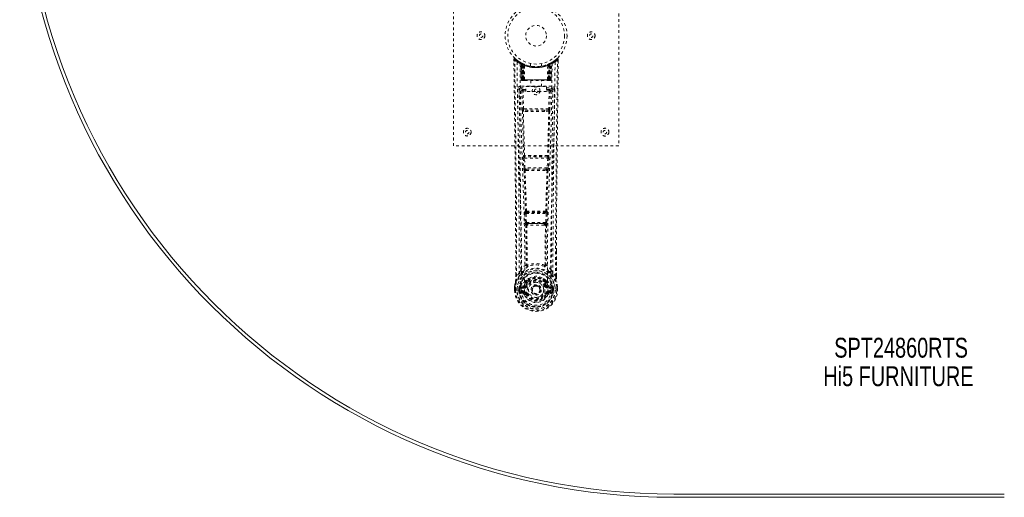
# Model space of a CAD drawing. Header units: inches. Extents: x 12.1 to 71.6, y 7.5 to 55.
# Tile 1 of 4: x 12.1 to 47.9, y 7.5 to 24.9. Entities that reach past the tile are written whole.
import ezdxf

# ---------------------------------------------------------------- set-up
doc = ezdxf.new("R2010")
doc.units = ezdxf.units.IN
doc.header["$MEASUREMENT"] = 0
doc.linetypes.add('SLD-Dashed', pattern=[0.075, 0.05, -0.025])
doc.linetypes.add('SLD-Solid', pattern=[0])
doc.layers.add('HI5-SYMBOLTEXT', color=5, linetype='SLD-Solid')
doc.styles.add('SLDTEXTSTYLE0', font='TXT', dxfattribs={"width": 0.75})

# ---------------------------------------------------------------- blocks, each defined once
blk = doc.blocks.new('SW_NOTE_0')
at = {"layer": 'HI5-SYMBOLTEXT', "color": 0, "char_height": 0.72, "attachment_point": 1, "style": 'SLDTEXTSTYLE0'}
for s, insert in [('SPT24860RTS', (0, 0.928)), ('Hi5 FURNITURE', (-0.396, -0.107))]:
    blk.add_mtext(s, dxfattribs=dict(at, insert=insert))

msp = doc.modelspace()

# ---------------------------------------------------------------- linework, layer by layer
at = {"color": 7, "linetype": 'SLD-Dashed', "lineweight": 0}
for p, q in [((27.89, 20.279), (27.89, 28.279)), ((33.89, 28.279), (33.89, 20.279)), ((30.083, 23.42), (30.084, 23.353)), ((30.113, 23.421), (30.133, 23.443)), ((30.174, 23.408), (30.132, 23.442)), ((30.322, 23.305), (30.308, 23.313)), ((30.327, 23.301), (30.314, 23.308)), ((30.336, 23.28), (30.323, 23.288)), ((30.344, 22.683), (30.323, 23.288)), ((30.357, 22.683), (30.336, 23.28)), ((30.375, 23.277), (30.34, 23.295)), ((30.355, 23.273), (30.378, 22.679)), ((30.424, 23.234), (30.355, 23.27)), ((30.375, 22.683), (30.355, 23.27)), ((30.369, 23.279), (30.395, 23.266)), ((30.383, 23.24), (30.395, 23.266)), ((30.383, 23.24), (30.383, 22.683)), ((30.39, 23.236), (30.383, 23.24)), ((30.39, 23.236), (30.403, 23.262)), ((30.407, 23.26), (30.392, 23.268)), ((30.395, 23.266), (30.403, 23.262)), ((30.396, 23.233), (30.408, 23.259)), ((30.403, 23.23), (30.415, 23.256)), ((30.407, 23.26), (30.407, 23.26)), ((30.415, 23.225), (30.426, 23.251)), ((30.421, 23.222), (30.433, 23.248)), ((30.426, 23.251), (30.433, 23.248)), ((30.69, 23.268), (30.69, 23.171)), ((31.09, 23.171), (31.09, 23.268)), ((31.347, 23.248), (31.353, 23.251)), ((31.353, 23.251), (31.365, 23.225)), ((31.424, 23.27), (31.356, 23.234)), ((31.364, 23.256), (31.376, 23.23)), ((31.372, 23.26), (31.365, 23.256)), ((31.379, 23.263), (31.371, 23.259)), ((31.371, 23.259), (31.383, 23.233)), ((31.373, 23.26), (31.372, 23.26)), ((31.44, 23.295), (31.373, 23.26)), ((31.377, 23.262), (31.384, 23.266)), ((31.384, 23.266), (31.393, 23.27)), ((31.384, 23.266), (31.397, 23.24)), ((31.397, 23.24), (31.389, 23.236)), ((31.397, 22.683), (31.397, 23.24)), ((31.402, 22.679), (31.424, 23.273)), ((31.404, 22.683), (31.424, 23.27)), ((31.422, 22.683), (31.443, 23.28)), ((31.436, 22.683), (31.457, 23.288)), ((31.457, 23.288), (31.443, 23.28)), ((31.471, 23.313), (31.458, 23.305)), ((31.647, 23.442), (31.605, 23.408)), ((31.696, 23.42), (31.666, 23.421)), ((31.694, 23.357), (31.695, 23.42)), ((31.695, 23.353), (31.696, 23.42)), ((31.695, 23.353), (31.696, 23.42)), ((30.39, 22.683), (30.39, 23.236)), ((30.396, 22.683), (30.396, 23.233)), ((30.396, 23.233), (30.403, 23.23)), ((30.403, 23.23), (30.403, 22.683)), ((30.415, 23.225), (30.415, 22.683)), ((30.421, 23.222), (30.415, 23.225)), ((30.421, 22.683), (30.421, 23.222)), ((30.424, 23.234), (30.424, 23.234)), ((30.424, 23.234), (30.443, 22.683)), ((30.443, 22.683), (30.424, 23.234)), ((30.474, 22.683), (30.469, 23.205)), ((31.306, 22.683), (31.31, 23.205)), ((31.336, 22.683), (31.355, 23.234)), ((31.356, 23.234), (31.337, 22.683)), ((31.355, 23.234), (31.356, 23.234)), ((31.365, 23.225), (31.359, 23.222)), ((31.359, 23.222), (31.359, 22.683)), ((31.365, 22.683), (31.365, 23.225)), ((31.376, 23.23), (31.383, 23.233)), ((31.376, 22.683), (31.376, 23.23)), ((31.383, 23.233), (31.383, 22.683)), ((31.389, 23.236), (31.389, 22.683)), ((30.344, 22.683), (30.357, 22.683)), ((30.383, 22.683), (30.344, 22.683)), ((30.357, 22.683), (30.396, 22.683)), ((30.375, 22.683), (30.443, 22.683)), ((30.383, 22.683), (30.39, 22.683)), ((30.383, 22.654), (30.391, 22.654)), ((30.387, 22.654), (30.397, 22.654)), ((31.389, 22.683), (30.39, 22.683)), ((30.403, 22.683), (30.396, 22.683)), ((30.397, 22.654), (30.403, 22.654)), ((30.403, 22.683), (31.376, 22.683)), ((30.405, 22.654), (30.459, 22.654)), ((30.415, 22.683), (30.421, 22.683)), ((30.415, 22.654), (30.421, 22.654)), ((31.359, 22.683), (30.421, 22.683)), ((30.459, 22.654), (30.421, 22.654)), ((30.443, 22.683), (30.474, 22.683)), ((30.443, 22.683), (30.443, 22.683)), ((30.473, 22.654), (30.481, 22.654)), ((30.474, 22.683), (31.306, 22.683)), ((30.481, 22.654), (31.298, 22.654)), ((30.695, 22.654), (30.695, 22.432)), ((31.085, 22.432), (31.085, 22.654)), ((31.298, 22.654), (31.306, 22.654)), ((31.306, 22.683), (31.336, 22.683)), ((31.32, 22.654), (31.374, 22.654)), ((31.358, 22.654), (31.32, 22.654)), ((31.337, 22.683), (31.336, 22.683)), ((31.337, 22.683), (31.404, 22.683)), ((31.358, 22.654), (31.364, 22.654)), ((31.359, 22.683), (31.365, 22.683)), ((31.383, 22.683), (31.376, 22.683)), ((31.376, 22.654), (31.383, 22.654)), ((31.383, 22.683), (31.422, 22.683)), ((31.383, 22.654), (31.392, 22.654)), ((31.389, 22.683), (31.397, 22.683)), ((31.389, 22.654), (31.396, 22.654)), ((31.436, 22.683), (31.397, 22.683)), ((31.422, 22.683), (31.436, 22.683)), ((30.279, 22.347), (30.277, 22.339)), ((30.277, 22.336), (30.281, 22.049)), ((30.322, 22.445), (30.322, 22.385)), ((31.457, 22.445), (30.322, 22.445)), ((30.322, 22.385), (30.52, 22.385)), ((30.371, 22.282), (30.387, 21.62)), ((30.416, 22.328), (30.416, 22.283)), ((30.52, 22.328), (30.416, 22.328)), ((30.431, 21.622), (30.416, 22.283)), ((30.52, 22.283), (30.416, 22.283)), ((30.52, 22.252), (30.52, 22.432)), ((30.52, 22.432), (31.27, 22.432)), ((31.27, 22.252), (30.52, 22.252)), ((31.27, 22.432), (31.27, 22.252)), ((31.27, 22.385), (31.457, 22.385)), ((31.364, 22.328), (31.27, 22.328)), ((31.364, 22.283), (31.27, 22.283)), ((31.364, 22.283), (31.348, 21.622)), ((31.364, 22.328), (31.364, 22.283)), ((31.408, 22.282), (31.393, 21.62)), ((31.457, 22.385), (31.457, 22.445)), ((31.499, 22.049), (31.502, 22.336)), ((31.502, 22.339), (31.501, 22.347)), ((30.585, 21.53), (30.428, 21.536)), ((31.348, 21.622), (30.431, 21.622)), ((30.592, 21.578), (30.439, 21.581)), ((31.187, 21.578), (30.592, 21.578)), ((31.34, 21.581), (31.187, 21.578)), ((31.351, 21.536), (31.195, 21.53)), ((33.89, 20.279), (27.89, 20.279)), ((30.425, 19.837), (30.442, 19.484)), ((30.439, 19.93), (30.431, 19.927)), ((30.469, 19.839), (31.31, 19.839)), ((30.486, 19.486), (30.469, 19.839)), ((30.475, 19.884), (30.484, 19.887)), ((31.304, 19.884), (30.475, 19.884)), ((31.31, 19.839), (31.293, 19.486)), ((31.296, 19.887), (31.304, 19.884)), ((31.355, 19.837), (31.338, 19.484)), ((31.349, 19.927), (31.34, 19.93)), ((31.293, 19.486), (30.486, 19.486)), ((30.491, 19.39), (30.524, 19.39)), ((30.533, 19.441), (30.501, 19.442)), ((30.533, 19.441), (31.247, 19.441)), ((31.247, 19.441), (31.278, 19.442)), ((31.256, 19.39), (31.288, 19.39)), ((30.503, 17.913), (30.489, 17.909)), ((31.276, 17.913), (31.291, 17.909)), ((30.479, 17.819), (30.496, 17.502)), ((30.524, 17.821), (31.256, 17.821)), ((30.54, 17.504), (30.524, 17.821)), ((30.533, 17.866), (30.547, 17.871)), ((31.246, 17.866), (30.533, 17.866)), ((31.232, 17.871), (31.246, 17.866)), ((31.256, 17.821), (31.239, 17.504)), ((31.3, 17.819), (31.284, 17.502)), ((31.239, 17.504), (30.54, 17.504)), ((30.551, 17.406), (30.591, 17.405)), ((30.598, 17.459), (30.559, 17.459)), ((30.598, 17.459), (31.182, 17.459)), ((31.221, 17.459), (31.182, 17.459)), ((31.189, 17.405), (31.229, 17.406)), ((31.626, 16.471), (31.626, 15.547)), ((31.627, 15.546), (31.63, 16.471)), ((30.562, 15.966), (30.562, 15.966)), ((31.217, 15.966), (31.217, 15.966)), ((30.153, 15.546), (30.152, 15.6)), ((30.154, 15.6), (30.154, 15.547)), ((30.278, 15.663), (30.182, 15.548)), ((30.529, 15.39), (30.541, 15.407)), ((31.239, 15.407), (31.25, 15.39)), ((31.597, 15.548), (31.501, 15.663)), ((30.11, 15.166), (30.11, 15.162)), ((30.11, 15.045), (30.11, 15.162)), ((30.11, 15.045), (30.114, 15.045)), ((30.111, 15.162), (30.111, 15.045)), ((30.114, 15.045), (30.167, 15.046)), ((30.14, 15.162), (30.14, 15.048)), ((30.167, 15.046), (30.19, 15.046)), ((30.19, 15.046), (30.349, 15.046)), ((30.291, 15.118), (30.261, 15.119)), ((30.261, 15.119), (30.261, 15.119)), ((30.261, 15.048), (30.261, 15.119)), ((30.261, 15.048), (30.291, 15.048)), ((30.261, 15.048), (30.261, 15.048)), ((30.291, 15.118), (30.296, 15.137)), ((30.291, 15.118), (30.291, 15.048)), ((30.296, 15.048), (30.291, 15.048)), ((30.296, 15.137), (30.296, 15.127)), ((30.296, 15.127), (30.296, 15.048)), ((30.307, 15.168), (30.303, 15.163)), ((30.307, 15.168), (30.317, 15.179)), ((30.432, 15.2), (30.317, 15.179)), ((30.317, 15.179), (30.317, 15.179)), ((30.317, 15.179), (30.317, 15.179)), ((30.331, 15.146), (30.461, 15.171)), ((30.331, 15.146), (30.331, 15.116)), ((30.461, 15.146), (30.331, 15.146)), ((30.461, 15.116), (30.331, 15.116)), ((30.461, 15.171), (30.461, 15.146)), ((30.461, 15.116), (30.461, 15.146)), ((30.516, 15.212), (30.543, 15.201)), ((30.522, 15.361), (30.521, 15.343)), ((30.545, 15.356), (30.545, 15.337)), ((30.733, 15.055), (30.734, 15.071)), ((30.733, 15.047), (30.733, 15.055)), ((31.235, 15.337), (31.234, 15.356)), ((31.236, 15.201), (31.264, 15.212)), ((31.258, 15.361), (31.258, 15.343)), ((31.318, 15.171), (31.449, 15.146)), ((31.318, 15.171), (31.318, 15.146)), ((31.449, 15.146), (31.318, 15.146)), ((31.318, 15.116), (31.318, 15.146)), ((31.449, 15.116), (31.318, 15.116)), ((31.462, 15.179), (31.348, 15.2)), ((31.431, 15.046), (31.589, 15.046)), ((31.449, 15.116), (31.449, 15.146)), ((31.462, 15.179), (31.473, 15.168)), ((31.473, 15.168), (31.473, 15.169)), ((31.473, 15.168), (31.473, 15.168)), ((31.477, 15.163), (31.473, 15.168)), ((31.483, 15.137), (31.483, 15.127)), ((31.488, 15.118), (31.483, 15.137)), ((31.483, 15.127), (31.483, 15.048)), ((31.483, 15.048), (31.489, 15.048)), ((31.518, 15.119), (31.489, 15.118)), ((31.489, 15.048), (31.489, 15.118)), ((31.518, 15.119), (31.518, 15.048)), ((31.518, 15.119), (31.518, 15.119)), ((31.589, 15.046), (31.612, 15.046)), ((31.612, 15.046), (31.665, 15.045)), ((31.64, 15.048), (31.64, 15.162)), ((31.665, 15.045), (31.669, 15.045)), ((31.668, 15.045), (31.668, 15.162)), ((31.669, 15.162), (31.669, 15.166)), ((31.669, 15.045), (31.669, 15.162)), ((30.314, 14.928), (30.433, 14.904)), ((30.344, 14.994), (30.344, 14.964)), ((30.344, 14.994), (30.461, 14.994)), ((30.461, 14.944), (30.344, 14.964)), ((30.344, 14.964), (30.461, 14.964)), ((30.461, 14.994), (30.461, 14.964)), ((30.461, 14.944), (30.461, 14.964)), ((30.466, 15.008), (30.466, 15.011)), ((30.521, 14.9), (30.517, 14.908)), ((30.543, 14.909), (30.521, 14.9)), ((31.259, 14.9), (31.236, 14.909)), ((31.259, 14.9), (31.313, 14.877)), ((31.313, 15.011), (31.313, 15.008)), ((31.318, 14.994), (31.318, 14.964)), ((31.318, 14.994), (31.435, 14.994)), ((31.435, 14.964), (31.318, 14.944)), ((31.318, 14.944), (31.318, 14.964)), ((31.318, 14.964), (31.435, 14.964)), ((31.346, 14.904), (31.465, 14.928)), ((31.435, 14.964), (31.435, 14.994))]:
    msp.add_line(p, q, dxfattribs=at)
at = {"color": 7, "linetype": 'SLD-Solid', "lineweight": 15}
for p, q in [((47.89, 7.647), (35.89, 7.647)), ((35.89, 7.647), (47.89, 7.647)), ((47.89, 7.529), (35.89, 7.529))]:
    msp.add_line(p, q, dxfattribs=at)
at = {"color": 7, "linetype": 'SLD-Dashed', "lineweight": 0, "flags": 128}
for points in [[(30.083, 23.42), (30.084, 23.42), (30.085, 23.42), (30.092, 23.421), (30.102, 23.421), (30.107, 23.42), (30.113, 23.421)], [(30.152, 15.6), (30.144, 18.17), (30.117, 20.795), (30.083, 23.42)], [(30.132, 23.44), (30.124, 23.444), (30.116, 23.447), (30.108, 23.447), (30.1, 23.446), (30.093, 23.442), (30.088, 23.437), (30.085, 23.43), (30.084, 23.423)], [(30.182, 15.548), (30.181, 17.012), (30.172, 18.485), (30.157, 19.933), (30.154, 20.18), (30.151, 20.438), (30.149, 20.653), (30.146, 20.883), (30.143, 21.133), (30.139, 21.404), (30.136, 21.622), (30.133, 21.884), (30.129, 22.208), (30.126, 22.419), (30.123, 22.677), (30.119, 22.939), (30.116, 23.187), (30.113, 23.421)], [(30.202, 23.327), (30.209, 22.28), (30.229, 21.235), (30.258, 20.193), (30.293, 19.155), (30.328, 18.121), (30.353, 17.091), (30.361, 16.066), (30.349, 15.046)], [(30.339, 23.296), (30.299, 23.319), (30.25, 23.351)], [(30.311, 23.271), (30.32, 22.226), (30.341, 21.183), (30.373, 20.144), (30.41, 19.108), (30.447, 18.077), (30.473, 17.05), (30.481, 16.028), (30.466, 15.011)], [(30.316, 23.306), (30.323, 23.295), (30.327, 23.281)], [(30.354, 23.277), (30.355, 23.271), (30.355, 23.269)], [(31.469, 23.271), (31.46, 22.226), (31.438, 21.184), (31.407, 20.144), (31.369, 19.108), (31.333, 18.077), (31.307, 17.051), (31.299, 16.028), (31.313, 15.011)], [(31.359, 23.222), (31.354, 23.232), (31.35, 23.241), (31.348, 23.246), (31.347, 23.248)], [(31.389, 23.236), (31.385, 23.246), (31.38, 23.255), (31.378, 23.26), (31.377, 23.262)], [(31.578, 23.327), (31.57, 22.28), (31.551, 21.235), (31.521, 20.193), (31.486, 19.155), (31.452, 18.121), (31.427, 17.091), (31.418, 16.066), (31.431, 15.046)], [(31.529, 23.351), (31.481, 23.319), (31.436, 23.293)], [(31.597, 15.548), (31.599, 17.014), (31.608, 18.486), (31.622, 19.933), (31.625, 20.154), (31.628, 20.384), (31.63, 20.587), (31.633, 20.786), (31.635, 21.001), (31.637, 21.151), (31.639, 21.308), (31.641, 21.464), (31.643, 21.582), (31.645, 21.722), (31.647, 21.884), (31.651, 22.216), (31.654, 22.421), (31.657, 22.675), (31.66, 22.937), (31.663, 23.185), (31.666, 23.421)], [(31.646, 23.443), (31.614, 23.415), (31.605, 23.408)], [(31.63, 16.471), (31.635, 18.17), (31.663, 20.795), (31.695, 23.353)], [(31.693, 23.42), (31.691, 23.428), (31.688, 23.435), (31.683, 23.442), (31.677, 23.447), (31.669, 23.45), (31.662, 23.45), (31.655, 23.448), (31.648, 23.444)], [(30.415, 22.683), (30.407, 22.683), (30.399, 22.683), (30.392, 22.683), (30.386, 22.683), (30.381, 22.683), (30.378, 22.683), (30.376, 22.683), (30.375, 22.683)], [(30.375, 22.683), (30.376, 22.676), (30.377, 22.674)], [(30.405, 22.654), (30.405, 22.654), (30.407, 22.654)], [(31.404, 22.683), (31.404, 22.683), (31.402, 22.683), (31.398, 22.683), (31.393, 22.683), (31.387, 22.683), (31.38, 22.683), (31.373, 22.683), (31.365, 22.683)], [(30.217, 22.339), (30.219, 22.203), (30.221, 22.031), (30.224, 21.822), (30.227, 21.577), (30.23, 21.328), (30.233, 21.108), (30.235, 20.955), (30.237, 20.817), (30.239, 20.695), (30.241, 20.54), (30.243, 20.377), (30.245, 20.221), (30.255, 19.407), (30.263, 18.589), (30.271, 17.616), (30.277, 16.627), (30.278, 15.663)], [(30.277, 22.339), (30.302, 22.31), (30.371, 22.282)], [(30.416, 22.328), (30.346, 22.356), (30.322, 22.385)], [(30.416, 22.283), (30.4, 22.282), (30.386, 22.282), (30.376, 22.282), (30.371, 22.282)], [(31.457, 22.385), (31.433, 22.356), (31.364, 22.328)], [(31.408, 22.282), (31.404, 22.282), (31.394, 22.282), (31.38, 22.282), (31.364, 22.283)], [(31.408, 22.282), (31.478, 22.31), (31.502, 22.339)], [(31.501, 15.663), (31.502, 16.184), (31.503, 16.717), (31.506, 17.262), (31.509, 17.777), (31.514, 18.307), (31.519, 18.859), (31.524, 19.348), (31.527, 19.605), (31.531, 19.878), (31.534, 20.166), (31.538, 20.471), (31.541, 20.746), (31.545, 20.987), (31.547, 21.178), (31.55, 21.393), (31.553, 21.634), (31.556, 21.859), (31.559, 22.052), (31.561, 22.211), (31.562, 22.339)], [(30.431, 21.622), (30.416, 21.621), (30.401, 21.621), (30.391, 21.62), (30.387, 21.62)], [(30.395, 21.538), (30.415, 20.733), (30.439, 19.93)], [(30.473, 19.926), (30.448, 20.73), (30.428, 21.536)], [(31.195, 21.53), (30.89, 21.53), (30.585, 21.53)], [(31.187, 21.578), (30.89, 21.578), (30.592, 21.578)], [(31.351, 21.536), (31.331, 20.73), (31.306, 19.926)], [(31.384, 21.538), (31.365, 20.733), (31.34, 19.93)], [(31.393, 21.62), (31.388, 21.62), (31.378, 21.621), (31.364, 21.621), (31.348, 21.622)], [(30.469, 19.839), (30.454, 19.838), (30.44, 19.837), (30.429, 19.837), (30.425, 19.837)], [(31.355, 19.837), (31.35, 19.837), (31.34, 19.837), (31.326, 19.838), (31.31, 19.839)], [(30.486, 19.486), (30.471, 19.485), (30.457, 19.485), (30.446, 19.484), (30.442, 19.484)], [(30.442, 19.484), (30.444, 19.452), (30.444, 19.45)], [(30.457, 19.395), (30.481, 18.653), (30.503, 17.913)], [(30.539, 17.908), (30.516, 18.648), (30.491, 19.39)], [(31.288, 19.39), (31.263, 18.648), (31.241, 17.908)], [(31.323, 19.395), (31.298, 18.653), (31.276, 17.913)], [(31.338, 19.484), (31.333, 19.484), (31.323, 19.485), (31.309, 19.485), (31.293, 19.486)], [(31.338, 19.484), (31.335, 19.452), (31.335, 19.45)], [(30.524, 17.821), (30.509, 17.82), (30.495, 17.82), (30.485, 17.819), (30.479, 17.819)], [(30.524, 17.821), (30.523, 17.83), (30.523, 17.838), (30.524, 17.846), (30.525, 17.853), (30.528, 17.862), (30.533, 17.866)], [(31.246, 17.866), (31.251, 17.862), (31.255, 17.853), (31.256, 17.846), (31.256, 17.838), (31.256, 17.83), (31.256, 17.821)], [(31.3, 17.819), (31.295, 17.819), (31.285, 17.82), (31.27, 17.82), (31.256, 17.821)], [(30.54, 17.504), (30.525, 17.503), (30.511, 17.502), (30.501, 17.502), (30.496, 17.502)], [(30.515, 17.412), (30.525, 16.692), (30.526, 15.973)], [(30.551, 17.406), (30.561, 16.685), (30.562, 15.966)], [(31.189, 17.405), (30.89, 17.404), (30.591, 17.405)], [(31.182, 17.459), (30.89, 17.458), (30.598, 17.459)], [(31.217, 15.966), (31.218, 16.685), (31.229, 17.406)], [(31.221, 17.459), (31.222, 17.46), (31.224, 17.461), (31.226, 17.464), (31.232, 17.474), (31.236, 17.488), (31.239, 17.504)], [(31.284, 17.502), (31.278, 17.502), (31.268, 17.502), (31.254, 17.503), (31.239, 17.504)], [(31.265, 17.412), (31.254, 16.692), (31.253, 15.973)], [(30.524, 15.965), (30.424, 15.877), (30.337, 15.776)], [(30.524, 15.965), (30.526, 15.955), (30.531, 15.946), (30.537, 15.94), (30.544, 15.936), (30.552, 15.936), (30.56, 15.94), (30.567, 15.946), (30.572, 15.955)], [(31.207, 15.955), (31.212, 15.946), (31.219, 15.94), (31.227, 15.936), (31.235, 15.936), (31.243, 15.94), (31.249, 15.946), (31.253, 15.955), (31.255, 15.965)], [(31.442, 15.776), (31.356, 15.877), (31.255, 15.965)], [(30.32, 15.624), (30.22, 15.5), (30.141, 15.346)], [(30.182, 15.548), (30.176, 15.548), (30.17, 15.548), (30.164, 15.548), (30.159, 15.548), (30.155, 15.547), (30.153, 15.547), (30.152, 15.547), (30.153, 15.546)], [(30.43, 15.728), (30.425, 15.721), (30.416, 15.712)], [(30.672, 15.495), (30.615, 15.465), (30.541, 15.407)], [(31.239, 15.407), (31.164, 15.465), (31.107, 15.495)], [(31.364, 15.712), (31.355, 15.721), (31.349, 15.728)], [(31.459, 15.624), (31.56, 15.5), (31.639, 15.346)], [(31.627, 15.546), (31.627, 15.547), (31.626, 15.547), (31.624, 15.547), (31.62, 15.548), (31.615, 15.548), (31.609, 15.548), (31.603, 15.548), (31.597, 15.548)], [(30.141, 15.346), (30.124, 15.266), (30.11, 15.166)], [(30.11, 15.162), (30.123, 15.259), (30.139, 15.335)], [(30.11, 15.166), (30.111, 15.166), (30.113, 15.165), (30.116, 15.165), (30.12, 15.165), (30.124, 15.164), (30.129, 15.163), (30.134, 15.162), (30.14, 15.162)], [(30.11, 15.162), (30.11, 15.162), (30.111, 15.162), (30.113, 15.162), (30.117, 15.162), (30.122, 15.162), (30.127, 15.162), (30.133, 15.162), (30.14, 15.162)], [(30.14, 15.048), (30.133, 15.047), (30.127, 15.047), (30.122, 15.047), (30.117, 15.046), (30.113, 15.046), (30.111, 15.046), (30.11, 15.046), (30.11, 15.045)], [(30.141, 15.346), (30.139, 15.341), (30.139, 15.335)], [(30.291, 15.118), (30.291, 15.118), (30.291, 15.118)], [(30.331, 15.116), (30.313, 15.119), (30.296, 15.127)], [(30.459, 15.223), (30.446, 15.206), (30.432, 15.2)], [(30.521, 15.343), (30.489, 15.29), (30.459, 15.223)], [(30.573, 15.325), (30.543, 15.275), (30.516, 15.212)], [(30.571, 15.189), (30.565, 15.191), (30.56, 15.193), (30.556, 15.195), (30.551, 15.197), (30.548, 15.198), (30.545, 15.2), (30.544, 15.2), (30.543, 15.201)], [(31.264, 15.212), (31.236, 15.275), (31.206, 15.325)], [(31.209, 15.189), (31.214, 15.191), (31.219, 15.193), (31.224, 15.195), (31.228, 15.197), (31.231, 15.198), (31.234, 15.2), (31.236, 15.2), (31.236, 15.201)], [(31.258, 15.343), (31.291, 15.29), (31.321, 15.223)], [(31.321, 15.223), (31.334, 15.206), (31.348, 15.2)], [(31.483, 15.127), (31.467, 15.119), (31.449, 15.116)], [(31.488, 15.118), (31.488, 15.118), (31.489, 15.118)], [(31.641, 15.335), (31.64, 15.341), (31.639, 15.346)], [(31.669, 15.166), (31.658, 15.256), (31.639, 15.346)], [(31.669, 15.166), (31.668, 15.166), (31.666, 15.165), (31.663, 15.165), (31.66, 15.165), (31.655, 15.164), (31.65, 15.163), (31.645, 15.162), (31.64, 15.162)], [(31.64, 15.162), (31.646, 15.162), (31.652, 15.162), (31.658, 15.162), (31.662, 15.162), (31.666, 15.162), (31.669, 15.162), (31.67, 15.162), (31.669, 15.162)], [(31.669, 15.045), (31.67, 15.046), (31.669, 15.046), (31.666, 15.046), (31.662, 15.046), (31.658, 15.047), (31.652, 15.047), (31.646, 15.047), (31.64, 15.048)], [(31.669, 15.162), (31.657, 15.259), (31.641, 15.335)], [(30.302, 14.976), (30.321, 14.989), (30.344, 14.994)], [(31.313, 15.008), (31.307, 14.932), (31.284, 14.857), (31.245, 14.789), (31.191, 14.729), (31.126, 14.68), (31.052, 14.644), (30.973, 14.622), (30.89, 14.615), (30.807, 14.622), (30.727, 14.644), (30.653, 14.68), (30.588, 14.729), (30.535, 14.789), (30.495, 14.857), (30.472, 14.932), (30.466, 15.008)], [(30.571, 14.921), (30.565, 14.919), (30.56, 14.917), (30.556, 14.915), (30.551, 14.913), (30.548, 14.912), (30.545, 14.91), (30.544, 14.91), (30.543, 14.909)], [(31.209, 14.921), (31.214, 14.919), (31.219, 14.917), (31.224, 14.915), (31.228, 14.913), (31.231, 14.912), (31.234, 14.91), (31.236, 14.91), (31.236, 14.909)], [(31.268, 14.916), (31.263, 14.908), (31.259, 14.9)], [(31.318, 14.944), (31.281, 14.929), (31.268, 14.916)], [(31.435, 14.994), (31.458, 14.989), (31.478, 14.976)]]:
    msp.add_lwpolyline(points, dxfattribs=at)
at = {"color": 7, "linetype": 'SLD-Dashed', "lineweight": 0}
for centre, radius in [((30.89, 24.279), 1.125), ((30.89, 24.279), 1.03), ((28.89, 24.279), 0.141), ((28.89, 24.279), 0.0625), ((30.89, 24.279), 0.375), ((32.89, 24.279), 0.14), ((32.89, 24.279), 0.0625), ((30.89, 22.279), 0.141), ((30.89, 22.279), 0.0625), ((28.39, 20.779), 0.14), ((28.39, 20.779), 0.0625), ((33.39, 20.779), 0.141), ((33.39, 20.779), 0.0625), ((30.89, 15.055), 0.7), ((30.89, 15.055), 0.69), ((30.89, 15.055), 0.623), ((30.89, 15.055), 0.32), ((30.89, 15.055), 0.275), ((30.89, 15.055), 0.188), ((30.89, 15.055), 0.156), ((30.89, 15.055), 0.142), ((30.89, 15.055), 0.14), ((30.89, 15.055), 0.138)]:
    msp.add_circle(centre, radius, dxfattribs=at)
at = {"color": 7, "linetype": 'SLD-Solid', "lineweight": 15}
for radius in [23.75, 23.632, 23.632]:
    msp.add_arc((35.89, 31.279), radius, 90, 270, dxfattribs=at)
at = {"color": 7, "linetype": 'SLD-Dashed', "lineweight": 0}
for centre, radius, start, end in [((30.113, 23.421), 0.03, 47.8632, 180.7206), ((30.892, 24.324), 1.213, 228.1748, 235.3216), ((30.89, 24.279), 1.158, 227.8706, 312.1289), ((30.887, 24.276), 1.124, 227.9077, 235.363), ((30.232, 23.327), 0.03, 55.9353, 179.8263), ((30.877, 24.518), 1.369, 240.4502, 245.5697), ((30.889, 24.278), 1.127, 235.3501, 240.491), ((30.293, 23.287), 0.03, 1.9862, 58.9522), ((30.874, 24.252), 1.096, 238.9456, 239.8533), ((30.273, 23.251), 0.0714, 31.6386, 58.9257), ((30.352, 23.259), 0.0429, 114.1708, 163.022), ((30.89, 24.311), 1.19, 240.8883, 299.1117), ((30.306, 23.279), 0.0299, 1.9061, 59.726), ((30.892, 24.283), 1.131, 239.7483, 244.7174), ((30.9, 24.3), 1.152, 239.9595, 244.0352), ((30.871, 23.903), 0.824, 228.269, 233.6268), ((30.89, 24.279), 1.127, 240.4888, 299.5112), ((30.869, 23.896), 0.814, 229.1492, 234.492), ((30.325, 23.269), 0.03, 16.8974, 61.2656), ((30.325, 23.269), 0.0299, 1.8078, 60.771), ((30.892, 24.283), 1.132, 240.8152, 245.7249), ((30.869, 23.891), 0.806, 230.3865, 235.6813), ((30.395, 23.233), 0.0297, 1.4741, 64.5723), ((30.394, 23.233), 0.0297, 1.4786, 64.5238), ((30.887, 24.283), 1.132, 294.2749, 299.1844), ((31.385, 23.233), 0.0297, 115.4307, 178.5192), ((31.386, 23.233), 0.0297, 115.4788, 178.5165), ((30.91, 23.891), 0.806, 304.3188, 309.6134), ((30.914, 23.892), 0.809, 305.4893, 310.8684), ((31.44, 23.137), 0.138, 89.4183, 113.4581), ((30.908, 23.903), 0.824, 306.3715, 311.7316), ((31.454, 23.269), 0.0299, 119.2264, 178.1948), ((31.452, 23.271), 0.0273, 117.654, 182.296), ((30.899, 24.263), 1.109, 298.6404, 300.2572), ((31.473, 23.279), 0.0299, 120.2713, 178.0966), ((30.89, 24.279), 1.127, 299.5106, 304.6482), ((31.428, 23.259), 0.0429, 16.978, 65.8292), ((31.487, 23.287), 0.03, 121.045, 178.0166), ((30.902, 24.518), 1.369, 294.4295, 299.5505), ((30.894, 24.273), 1.12, 304.6281, 312.088), ((31.548, 23.327), 0.03, 0.1681, 124.0702), ((30.89, 24.321), 1.209, 304.6685, 311.8405), ((31.666, 23.421), 0.03, 359.2783, 132.1368), ((31.596, 23.377), 0.0831, 31.8482, 52.6068), ((30.89, 24.278), 1.155, 244.3786, 295.6214), ((30.89, 24.278), 1.155, 245.0794, 294.9206), ((30.89, 24.278), 1.155, 246.0603, 293.9397), ((30.845, 23.83), 0.73, 234.7867, 238.9963), ((30.44, 23.222), 0.0346, 328.9827, 15.1432), ((30.89, 24.242), 1.12, 247.9469, 292.0531), ((31.34, 23.222), 0.0345, 164.8467, 211.0226), ((30.935, 23.829), 0.729, 300.9995, 305.2176), ((30.374, 22.684), 0.03, 181.9978, 269.9938), ((30.405, 22.727), 0.0742, 215.9472, 253.2636), ((30.387, 22.684), 0.03, 181.9666, 269.9712), ((30.401, 22.821), 0.166, 259.5925, 268.3497), ((30.405, 22.684), 0.03, 181.9314, 269.9368), ((30.803, 22.676), 0.413, 179.0129, 183.0348), ((30.985, 22.677), 0.589, 179.4008, 182.0281), ((30.83, 22.676), 0.427, 179.0482, 182.9345), ((30.862, 22.676), 0.447, 179.0975, 182.8109), ((30.867, 22.676), 0.446, 179.0857, 182.8042), ((30.473, 22.684), 0.0299, 181.7985, 269.813), ((30.473, 22.684), 0.0299, 181.7976, 269.814), ((30.509, 22.676), 0.0354, 169.278, 219.2006), ((31.269, 22.677), 0.0369, 321.8609, 9.6649), ((31.306, 22.684), 0.0299, 270.187, 358.2037), ((31.307, 22.684), 0.0299, 270.187, 358.2015), ((30.914, 22.676), 0.444, 357.1776, 0.914), ((30.921, 22.676), 0.444, 357.1776, 0.914), ((31.369, 22.689), 0.0356, 262.0666, 350.2937), ((31.374, 22.684), 0.03, 270.0645, 358.0673), ((30.951, 22.676), 0.426, 357.0594, 0.9579), ((30.793, 22.677), 0.59, 357.9765, 0.5996), ((31.378, 22.819), 0.163, 271.6988, 280.6289), ((30.975, 22.676), 0.415, 356.9753, 0.977), ((31.392, 22.684), 0.03, 270.0298, 358.0302), ((31.375, 22.727), 0.0742, 286.738, 324.0528), ((31.406, 22.684), 0.03, 270.0048, 358.0058), ((30.322, 22.34), 0.105, 90.0055, 180.737), ((30.253, 20.741), 1.598, 89.134, 91.2851), ((-469.203, 14.458), 499.542, 0.1512, 0.90393), ((30.321, 22.342), 0.0423, 88.0363, 173.4331), ((30.416, 22.282), 0.0451, 90.4312, 180.9018), ((31.363, 22.282), 0.0451, 359.0372, 89.5682), ((530.96, 14.458), 499.52, 179.09605, 179.84882), ((31.457, 22.34), 0.105, 359.2618, 89.9958), ((31.459, 22.342), 0.0423, 6.568, 91.9642), ((31.527, 20.736), 1.603, 88.7191, 90.8641), ((30.788, 21.621), 0.401, 180.0761, 191.8385), ((30.441, 21.535), 0.0456, 91.7532, 175.829), ((30.421, 21.677), 0.141, 259.4736, 273.0499), ((30.538, 21.533), 0.109, 154.2118, 178.3456), ((30.536, 21.621), 0.105, 179.635, 202.4688), ((30.673, 21.542), 0.0889, 155.6061, 187.6361), ((31.106, 21.542), 0.0889, 352.3675, 24.3903), ((31.243, 21.621), 0.105, 337.5255, 0.3676), ((31.24, 21.533), 0.111, 1.7869, 25.6565), ((31.339, 21.535), 0.0456, 4.171, 88.2468), ((31.359, 21.675), 0.139, 266.8576, 280.6149), ((30.992, 21.621), 0.401, 348.147, 359.922), ((30.631, 19.867), 0.209, 163.5081, 188.4121), ((30.476, 19.929), 0.0451, 182.9188, 269.4061), ((30.484, 19.932), 0.0451, 182.989, 269.3795), ((30.466, 20.017), 0.091, 253.0044, 274.8381), ((30.523, 19.854), 0.0563, 148.2387, 195.737), ((30.89, -16.709), 36.637, 89.3487, 90.6512), ((30.528, 19.92), 0.055, 173.1608, 216.3314), ((30.89, -12.925), 32.815, 89.2909, 90.7091), ((31.295, 19.932), 0.0451, 270.6204, 357.0126), ((31.252, 19.92), 0.0546, 323.5219, 6.9859), ((31.304, 19.929), 0.0451, 270.5939, 357.0812), ((31.256, 19.854), 0.0564, 344.267, 31.7573), ((31.314, 20.017), 0.0908, 265.1451, 287.0262), ((31.148, 19.867), 0.209, 351.5848, 16.4937), ((30.58, 19.451), 0.136, 180.7147, 204.7128), ((30.502, 19.396), 0.0456, 91.2544, 181.824), ((30.484, 19.474), 0.0837, 251.1192, 275.2104), ((30.554, 19.484), 0.068, 178.3634, 218.9028), ((30.578, 19.4), 0.0867, 151.6246, 186.5741), ((30.604, 19.402), 0.0814, 151.3104, 188.7512), ((30.89, 52.17), 32.782, 269.3605, 270.6395), ((30.89, 52.795), 33.356, 269.387, 270.613), ((31.175, 19.402), 0.0814, 351.2483, 28.6881), ((31.225, 19.484), 0.068, 321.1071, 1.6312), ((31.278, 19.399), 0.0425, 40.466, 90.399), ((31.202, 19.4), 0.0869, 353.4615, 28.3406), ((31.296, 19.474), 0.0843, 264.8731, 288.7947), ((31.278, 19.396), 0.0448, 357.9378, 42.9015), ((31.199, 19.451), 0.136, 335.3339, 359.2486), ((30.64, 17.848), 0.163, 158.1283, 190.2192), ((30.534, 17.911), 0.0451, 183.2284, 269.1383), ((30.548, 17.916), 0.0451, 183.3941, 269.1014), ((30.532, 17.982), 0.075, 247.0723, 274.8927), ((30.596, 17.902), 0.0578, 174.2262, 212.3416), ((30.89, -19.465), 37.374, 89.4617, 90.5382), ((31.231, 17.916), 0.0451, 270.8973, 356.6072), ((31.184, 17.902), 0.0574, 327.5004, 5.9282), ((31.247, 17.982), 0.0749, 265.095, 292.9481), ((31.246, 17.911), 0.0451, 270.8601, 356.7747), ((31.139, 17.848), 0.163, 349.7786, 21.8741), ((30.89, -14.712), 32.585, 89.3979, 90.6021), ((30.677, 17.493), 0.181, 177.2174, 206.4684), ((30.56, 17.414), 0.0457, 91.8531, 181.7293), ((30.545, 17.479), 0.073, 245.7425, 274.6003), ((30.598, 17.502), 0.0575, 177.822, 227.5886), ((30.654, 17.417), 0.104, 155.9694, 186.1379), ((30.69, 17.419), 0.101, 156.5276, 187.7639), ((31.089, 17.419), 0.101, 352.2344, 23.4743), ((31.219, 17.414), 0.0457, 358.2717, 88.1458), ((31.126, 17.417), 0.104, 353.8621, 24.0306), ((31.235, 17.479), 0.0735, 265.5084, 294.1532), ((31.103, 17.493), 0.181, 333.5354, 2.7758), ((30.89, 15.055), 0.787, 8.0937, 171.9063), ((30.89, 15.055), 0.758, 8.0936, 171.9064), ((25.557, 18.209), 5.363, 331.6677, 333.0312), ((30.398, 15.779), 0.0608, 182.5713, 302.0037), ((31.162, 15.216), 0.893, 128.8525, 145.0104), ((30.513, 15.972), 0.0134, 326.1096, 3.2749), ((30.585, 15.969), 0.0608, 184.0467, 286.2243), ((30.559, 16.036), 0.0708, 242.7168, 272.7211), ((30.575, 15.967), 0.0128, 186.6226, 257.6666), ((30.89, 15.042), 0.966, 70.8188, 109.1817), ((30.644, 15.971), 0.0738, 193.241, 235.0222), ((30.89, 15.117), 0.844, 70.0598, 109.9402), ((31.195, 15.969), 0.0608, 253.7757, 355.9533), ((31.135, 15.971), 0.0738, 304.9778, 346.759), ((30.617, 15.216), 0.893, 34.9896, 51.1475), ((31.204, 15.967), 0.0128, 282.3462, 353.3525), ((31.221, 16.036), 0.0709, 267.2942, 297.2751), ((31.266, 15.972), 0.0133, 176.8075, 213.932), ((31.381, 15.779), 0.0608, 238.0006, 357.4268), ((36.235, 18.216), 5.378, 206.9702, 208.33), ((28.965, 15.517), 1.188, 351.2127, 1.4268), ((26.669, 16.164), 3.566, 346.7467, 350.0574), ((30.89, 15.055), 0.632, 5.8274, 174.1726), ((30.612, 15.982), 0.462, 223.6701, 230.8184), ((30.89, 15.055), 0.602, 6.0327, 173.9673), ((30.754, 14.964), 0.492, 115.7078, 155.4802), ((31.871, 14.046), 2.212, 131.1327, 134.4928), ((30.566, 15.365), 0.0448, 146.2116, 184.9429), ((30.58, 15.411), 0.0396, 185.1742, 232.8759), ((30.89, 15.055), 0.376, 22.774, 157.226), ((30.89, 15.043), 0.453, 40.4512, 139.5488), ((30.578, 15.355), 0.033, 131.6184, 178.1175), ((30.89, 15.015), 0.494, 47.4882, 132.5118), ((30.89, 15.055), 0.346, 22.7738, 157.2262), ((30.89, 15.062), 0.411, 39.706, 140.294), ((30.89, 15.075), 0.473, 62.6128, 117.3872), ((31.199, 15.411), 0.0396, 307.1228, 354.8234), ((31.201, 15.355), 0.033, 1.8762, 48.3879), ((31.02, 14.959), 0.499, 24.8892, 63.9933), ((31.213, 15.365), 0.0449, 355.0902, 33.9375), ((29.909, 14.046), 2.212, 45.5077, 48.8675), ((31.168, 15.982), 0.461, 309.173, 316.3348), ((35.113, 16.164), 3.57, 189.9439, 193.2517), ((32.814, 15.517), 1.187, 178.5718, 188.7894), ((30.89, 15.055), 0.78, 180, 359.3038), ((30.89, 15.055), 0.78, 180.7166, 359.2834), ((30.89, 15.055), 0.75, 180.5685, 359.4315), ((30.89, 15.055), 0.629, 180.6527, 359.3473), ((30.89, 15.055), 0.599, 180.6527, 359.3473), ((30.411, 15.123), 0.116, 159.6317, 173.1086), ((30.89, 15.055), 0.593, 180.6711, 187.6091), ((30.33, 15.177), 0.0306, 205.4284, 270.9238), ((30.698, 14.957), 0.441, 113.5945, 149.7431), ((30.472, 15.243), 0.233, 238.0357, 268.5962), ((30.89, 15.04), 0.541, 179.3501, 0.6499), ((30.462, 15.201), 0.0299, 181.1763, 268.9475), ((30.489, 15.228), 0.031, 190.1788, 328.3477), ((30.455, 15.236), 0.0649, 274.922, 338.6826), ((30.461, 15.235), 0.089, 270, 337.226), ((30.461, 15.235), 0.119, 269.9989, 337.2266), ((30.552, 15.346), 0.0305, 185.7182, 315.4452), ((30.543, 15.383), 0.0459, 241.1259, 271.7023), ((30.544, 15.402), 0.0459, 241.1798, 271.7115), ((30.572, 15.359), 0.0347, 219.392, 272.733), ((30.89, 15.055), 0.275, 90.0001, 269.9999), ((30.89, 15.055), 0.156, 65.2931, 110.0155), ((30.89, 15.055), 0.275, 270.0001, 89.9999), ((31.228, 15.346), 0.0305, 224.551, 354.2847), ((31.208, 15.359), 0.0347, 267.2696, 320.6054), ((31.318, 15.235), 0.119, 202.773, 270.0009), ((31.236, 15.402), 0.0459, 268.2903, 298.8183), ((31.236, 15.383), 0.0459, 268.2975, 298.873), ((31.318, 15.235), 0.089, 202.774, 270), ((31.082, 14.957), 0.441, 30.2266, 66.4267), ((31.29, 15.228), 0.031, 211.5704, 349.9027), ((31.324, 15.236), 0.0649, 201.3165, 265.0778), ((31.312, 15.233), 0.221, 270.3111, 302.5181), ((31.318, 15.201), 0.0299, 271.1009, 358.7731), ((31.449, 15.177), 0.0306, 269.075, 334.5706), ((31.397, 15.13), 0.0864, 4.5717, 22.6879), ((30.89, 15.055), 0.593, 352.3909, 359.3289), ((31.491, 13.936), 1.112, 88.5831, 90.1103), ((31.64, 15.162), 0.03, 0.0028, 5.051), ((30.506, 15.004), 0.206, 187.6607, 201.6582), ((30.343, 14.934), 0.0299, 88.0451, 192.109), ((30.462, 14.913), 0.0301, 91.4248, 197.6489), ((30.424, 14.86), 0.0454, 22.4845, 78.6901), ((30.461, 14.875), 0.119, 22.7738, 89.999), ((30.461, 14.875), 0.089, 22.774, 90), ((30.455, 14.872), 0.0715, 29.6302, 85.2065), ((29.921, 16.252), 1.479, 291.625, 293.9245), ((30.89, 15.055), 0.459, 202.774, 337.226), ((30.89, 15.055), 0.4, 202.774, 337.226), ((30.89, 15.055), 0.376, 202.774, 337.226), ((30.89, 15.055), 0.346, 202.7743, 337.2257), ((31.318, 14.875), 0.119, 90.0012, 157.2266), ((31.318, 14.875), 0.089, 90, 157.226), ((31.355, 14.86), 0.0453, 101.2394, 157.588), ((31.318, 14.913), 0.0301, 342.3503, 88.576), ((31.436, 14.934), 0.0299, 347.8919, 91.954), ((31.274, 15.004), 0.206, 338.3395, 352.3441)]:
    msp.add_arc(centre, radius, start, end, dxfattribs=at)

# ---------------------------------------------------------------- block references
at = {"layer": 'HI5-SYMBOLTEXT', "color": 5}
msp.add_blockref('SW_NOTE_0', (41.714, 12.389), dxfattribs=at)

doc.saveas('drawing.dxf')
